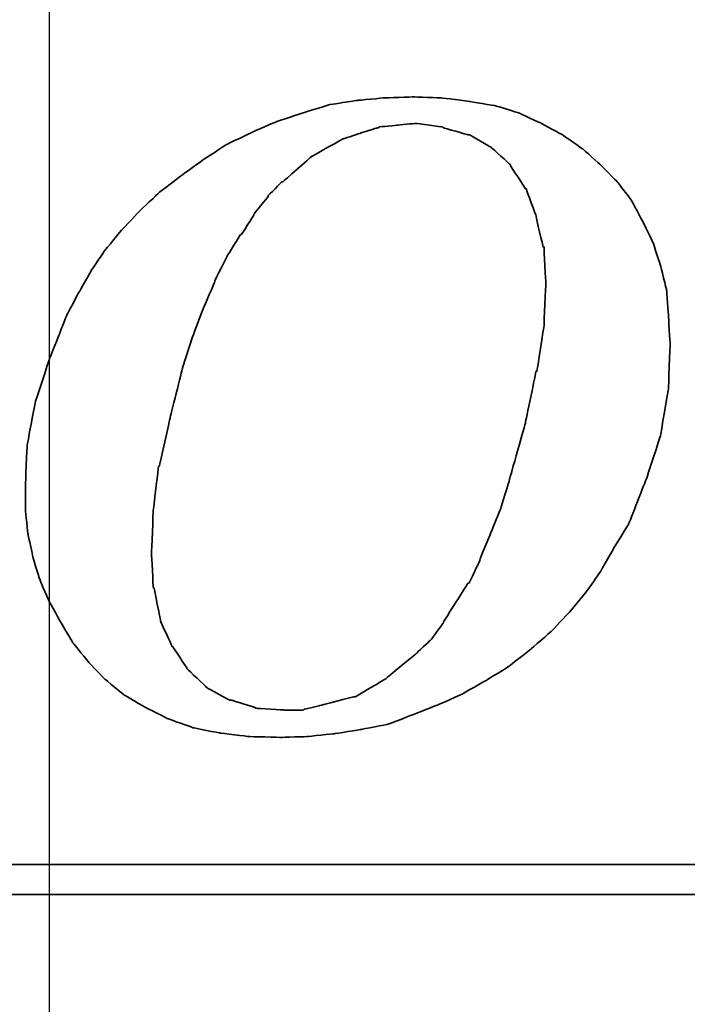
# Model space of a CAD drawing. Header units: millimetres. Extents: x -227 to 3135, y -1502 to 860.
# Tile 95 of 256: x 40.24 to 44.72, y -1192.58 to -1185.98. Entities that reach past the tile are written whole.
import ezdxf

# ---------------------------------------------------------------- set-up
doc = ezdxf.new("R2010")
doc.units = ezdxf.units.MM
doc.layers.add('2', color=7, linetype='CONTINUOUS', true_color=0xffffff)
doc.layers.add('DIM', color=4, linetype='CONTINUOUS')
doc.layers.add('layer 1', color=7, linetype='CONTINUOUS')

# ---------------------------------------------------------------- blocks, each defined once
blk = doc.blocks.new('TBI MOTION logo(完整正式版)')
at = {"layer": 'layer 1', "color": 22, "lineweight": 35}
for points, knots in [([(35.79625, -6.98375), (35.79625, -6.98375), (36.23125, -7.43875), (36.23125, -7.43875), (36.23125, -7.43875), (36.23125, -7.43875), (36.75625, -7.87125), (36.75625, -7.87125), (36.75625, -7.87125), (36.75625, -7.87125), (37.33125, -8.20375), (37.33125, -8.20375), (37.33125, -8.20375), (37.33125, -8.20375), (37.95625, -8.51875), (37.95625, -8.51875), (37.95625, -8.51875), (37.95625, -8.51875), (38.62625, -8.75875), (38.62625, -8.75875), (38.62625, -8.75875), (38.62625, -8.75875), (39.37125, -8.90375), (39.37125, -8.90375), (39.37125, -8.90375), (39.37125, -8.90375), (40.14125, -8.99875), (40.14125, -8.99875), (40.14125, -8.99875), (40.14125, -8.99875), (41.02625, -9.02375), (41.02625, -9.02375), (41.02625, -9.02375), (41.02625, -9.02375), (41.74625, -8.99875), (41.74625, -8.99875), (41.74625, -8.99875), (41.74625, -8.99875), (42.46625, -8.92375), (42.46625, -8.92375), (42.46625, -8.92375), (42.46625, -8.92375), (43.21125, -8.80625), (43.21125, -8.80625), (43.21125, -8.80625), (43.21125, -8.80625), (43.93125, -8.66375), (43.93125, -8.66375), (43.93125, -8.66375), (43.93125, -8.66375), (44.62625, -8.39875), (44.62625, -8.39875), (44.62625, -8.39875), (44.62625, -8.39875), (45.29625, -8.13375), (45.29625, -8.13375), (45.29625, -8.13375), (45.29625, -8.13375), (45.94625, -7.84375), (45.94625, -7.84375), (45.94625, -7.84375), (45.94625, -7.84375), (46.61625, -7.46375), (46.61625, -7.46375), (46.61625, -7.46375), (46.61625, -7.46375), (47.24125, -7.07875), (47.24125, -7.07875), (47.24125, -7.07875), (47.24125, -7.07875), (47.81625, -6.62375), (47.81625, -6.62375), (47.81625, -6.62375), (47.81625, -6.62375), (48.36875, -6.14375), (48.36875, -6.14375), (48.36875, -6.14375), (48.36875, -6.14375), (48.84625, -5.64125), (48.84625, -5.64125), (48.84625, -5.64125), (48.84625, -5.64125), (49.32625, -5.06375), (49.32625, -5.06375), (49.32625, -5.06375), (49.32625, -5.06375), (49.71125, -4.51374), (49.71125, -4.51374), (49.71125, -4.51374), (49.71125, -4.51374), (50.09625, -3.83874), (50.09625, -3.83874), (50.09625, -3.83874), (50.09625, -3.83874), (50.48125, -3.21374), (50.48125, -3.21374), (50.48125, -3.21374), (50.48125, -3.21374), (50.96125, -1.99125), (50.96125, -1.99125), (50.96125, -1.99125), (50.96125, -1.99125), (51.34375, -0.81875), (51.34375, -0.81875), (51.34375, -0.81875), (51.34375, -0.81875), (51.56125, 0.45624), (51.56125, 0.45624), (51.56125, 0.45624), (51.56125, 0.45624), (51.60625, 1.67624), (51.60625, 1.67624), (51.60625, 1.67624), (51.60625, 1.67624), (51.56125, 2.44625), (51.56125, 2.44625), (51.56125, 2.44625), (51.56125, 2.44625), (51.51125, 3.14125), (51.51125, 3.14125), (51.51125, 3.14125), (51.51125, 3.14125), (51.34375, 3.81125), (51.34375, 3.81125), (51.34375, 3.81125), (51.34375, 3.81125), (51.15125, 4.41125), (51.15125, 4.41125), (51.15125, 4.41125), (51.15125, 4.41125), (50.86125, 5.01125), (50.86125, 5.01125), (50.86125, 5.01125), (50.86125, 5.01125), (50.55125, 5.58875), (50.55125, 5.58875), (50.55125, 5.58875), (50.55125, 5.58875), (50.16625, 6.09125), (50.16625, 6.09125), (50.16625, 6.09125), (50.16625, 6.09125), (49.71125, 6.54875), (49.71125, 6.54875), (49.71125, 6.54875), (49.71125, 6.54875), (49.23125, 6.98125), (49.23125, 6.98125), (49.23125, 6.98125), (49.23125, 6.98125), (48.67875, 7.36625), (48.67875, 7.36625), (48.67875, 7.36625), (48.67875, 7.36625), (48.10375, 7.67625), (48.10375, 7.67625), (48.10375, 7.67625), (48.10375, 7.67625), (47.48125, 7.96375), (47.48125, 7.96375), (47.48125, 7.96375), (47.48125, 7.96375), (46.85625, 8.15625), (46.85625, 8.15625), (46.85625, 8.15625), (46.85625, 8.15625), (46.13625, 8.27624), (46.13625, 8.27624), (46.13625, 8.27624), (46.13625, 8.27624), (45.39125, 8.37125), (45.39125, 8.37125), (45.39125, 8.37125), (45.39125, 8.37125), (44.62625, 8.39624), (44.62625, 8.39624), (44.62625, 8.39624), (44.62625, 8.39624), (43.83625, 8.37125), (43.83625, 8.37125), (43.83625, 8.37125), (43.83625, 8.37125), (43.09125, 8.30125), (43.09125, 8.30125), (43.09125, 8.30125), (43.09125, 8.30125), (42.32125, 8.18125), (42.32125, 8.18125), (42.32125, 8.18125), (42.32125, 8.18125), (41.62875, 7.96375), (41.62875, 7.96375), (41.62875, 7.96375), (41.62875, 7.96375), (40.90625, 7.72625), (40.90625, 7.72625), (40.90625, 7.72625), (40.90625, 7.72625), (40.23624, 7.43625), (40.23624, 7.43625), (40.23624, 7.43625), (40.23624, 7.43625), (39.54124, 7.10125), (39.54124, 7.10125), (39.54124, 7.10125), (39.54124, 7.10125), (38.91625, 6.69125), (38.91625, 6.69125), (38.91625, 6.69125), (38.91625, 6.69125), (38.31625, 6.26125), (38.31625, 6.26125), (38.31625, 6.26125), (38.31625, 6.26125), (37.69125, 5.78125), (37.69125, 5.78125), (37.69125, 5.78125), (37.69125, 5.78125), (37.18625, 5.30125), (37.18625, 5.30125), (37.18625, 5.30125), (37.18625, 5.30125), (36.70625, 4.79624), (36.70625, 4.79624), (36.70625, 4.79624), (36.70625, 4.79624), (36.23125, 4.22125), (36.23125, 4.22125), (36.23125, 4.22125), (36.23125, 4.22125), (35.87124, 3.69375), (35.87124, 3.69375), (35.87124, 3.69375), (35.87124, 3.69375), (35.53125, 3.09125), (35.53125, 3.09125), (35.53125, 3.09125), (35.53125, 3.09125), (35.19875, 2.47125), (35.19875, 2.47125), (35.19875, 2.47125), (35.19875, 2.47125), (34.71625, 1.24625), (34.71625, 1.24625), (34.71625, 1.24625), (34.71625, 1.24625), (34.33125, 0.06874), (34.33125, 0.06874), (34.33125, 0.06874), (34.33125, 0.06874), (34.11625, -1.07875), (34.11625, -1.07875), (34.11625, -1.07875), (34.11625, -1.07875), (34.07125, -2.15875), (34.07125, -2.15875), (34.07125, -2.15875), (34.07125, -2.15875), (34.07125, -2.85375), (34.07125, -2.85375), (34.07125, -2.85375), (34.07125, -2.85375), (34.14125, -3.50375), (34.14125, -3.50375), (34.14125, -3.50375), (34.14125, -3.50375), (34.28625, -4.17375), (34.28625, -4.17375), (34.28625, -4.17375), (34.28625, -4.17375), (34.47625, -4.77624), (34.47625, -4.77624), (34.47625, -4.77624), (34.47625, -4.77624), (34.71625, -5.32625), (34.71625, -5.32625), (34.71625, -5.32625), (34.71625, -5.32625), (35.05375, -5.92875), (35.05375, -5.92875), (35.05375, -5.92875), (35.05375, -5.92875), (35.36375, -6.45375), (35.36375, -6.45375), (35.36375, -6.45375), (35.36375, -6.45375), (35.79625, -6.98375), (35.79625, -6.98375)], [0, 0, 0, 0, 0.01388889, 0.01388889, 0.01388889, 0.0138889, 0.02777778, 0.02777778, 0.02777778, 0.02777779, 0.04166667, 0.04166667, 0.04166667, 0.04166668, 0.05555556, 0.05555556, 0.05555556, 0.05555557, 0.06944444, 0.06944444, 0.06944444, 0.06944445, 0.08333333, 0.08333333, 0.08333333, 0.08333334, 0.09722222, 0.09722222, 0.09722222, 0.09722223, 0.11111111, 0.11111111, 0.11111111, 0.11111112, 0.125, 0.125, 0.125, 0.12500001, 0.13888889, 0.13888889, 0.13888889, 0.1388889, 0.15277778, 0.15277778, 0.15277778, 0.15277779, 0.16666667, 0.16666667, 0.16666667, 0.16666668, 0.18055556, 0.18055556, 0.18055556, 0.18055557, 0.19444444, 0.19444444, 0.19444444, 0.19444445, 0.20833333, 0.20833333, 0.20833333, 0.20833334, 0.22222222, 0.22222222, 0.22222222, 0.22222223, 0.23611111, 0.23611111, 0.23611111, 0.23611112, 0.25, 0.25, 0.25, 0.25000001, 0.26388889, 0.26388889, 0.26388889, 0.2638889, 0.27777778, 0.27777778, 0.27777778, 0.27777779, 0.29166667, 0.29166667, 0.29166667, 0.29166668, 0.30555556, 0.30555556, 0.30555556, 0.30555557, 0.31944444, 0.31944444, 0.31944444, 0.31944445, 0.33333333, 0.33333333, 0.33333333, 0.33333334, 0.34722222, 0.34722222, 0.34722222, 0.34722223, 0.36111111, 0.36111111, 0.36111111, 0.36111112, 0.375, 0.375, 0.375, 0.37500001, 0.38888889, 0.38888889, 0.38888889, 0.3888889, 0.40277778, 0.40277778, 0.40277778, 0.40277779, 0.41666667, 0.41666667, 0.41666667, 0.41666668, 0.43055556, 0.43055556, 0.43055556, 0.43055557, 0.44444444, 0.44444444, 0.44444444, 0.44444445, 0.45833333, 0.45833333, 0.45833333, 0.45833334, 0.47222222, 0.47222222, 0.47222222, 0.47222223, 0.48611111, 0.48611111, 0.48611111, 0.48611112, 0.5, 0.5, 0.5, 0.50000001, 0.51388889, 0.51388889, 0.51388889, 0.5138889, 0.52777778, 0.52777778, 0.52777778, 0.52777779, 0.54166667, 0.54166667, 0.54166667, 0.54166668, 0.55555556, 0.55555556, 0.55555556, 0.55555557, 0.56944444, 0.56944444, 0.56944444, 0.56944445, 0.58333333, 0.58333333, 0.58333333, 0.58333334, 0.59722222, 0.59722222, 0.59722222, 0.59722223, 0.61111111, 0.61111111, 0.61111111, 0.61111112, 0.625, 0.625, 0.625, 0.62500001, 0.63888889, 0.63888889, 0.63888889, 0.6388889, 0.65277778, 0.65277778, 0.65277778, 0.65277779, 0.66666667, 0.66666667, 0.66666667, 0.66666668, 0.68055556, 0.68055556, 0.68055556, 0.68055557, 0.69444444, 0.69444444, 0.69444444, 0.69444445, 0.70833333, 0.70833333, 0.70833333, 0.70833334, 0.72222222, 0.72222222, 0.72222222, 0.72222223, 0.73611111, 0.73611111, 0.73611111, 0.73611112, 0.75, 0.75, 0.75, 0.75000001, 0.76388889, 0.76388889, 0.76388889, 0.7638889, 0.77777778, 0.77777778, 0.77777778, 0.77777779, 0.79166667, 0.79166667, 0.79166667, 0.79166668, 0.80555556, 0.80555556, 0.80555556, 0.80555557, 0.81944444, 0.81944444, 0.81944444, 0.81944445, 0.83333333, 0.83333333, 0.83333333, 0.83333334, 0.84722222, 0.84722222, 0.84722222, 0.84722223, 0.86111111, 0.86111111, 0.86111111, 0.86111112, 0.875, 0.875, 0.875, 0.87500001, 0.88888889, 0.88888889, 0.88888889, 0.8888889, 0.90277778, 0.90277778, 0.90277778, 0.90277779, 0.91666667, 0.91666667, 0.91666667, 0.91666668, 0.93055556, 0.93055556, 0.93055556, 0.93055557, 0.94444444, 0.94444444, 0.94444444, 0.94444445, 0.95833333, 0.95833333, 0.95833333, 0.95833334, 0.97222222, 0.97222222, 0.97222222, 0.97222223, 0.98611111, 0.98611111, 0.98611111, 0.98611112, 1, 1, 1, 1]), ([(38.33875, 1.03124), (38.33875, 1.03124), (38.62625, 1.89625), (38.62625, 1.89625), (38.62625, 1.89625), (38.62625, 1.89625), (38.91625, 2.66375), (38.91625, 2.66375), (38.91625, 2.66375), (38.91625, 2.66375), (39.22625, 3.38125), (39.22625, 3.38125), (39.22625, 3.38125), (39.22625, 3.38125), (39.22625, 3.40624), (39.22625, 3.40624), (39.22625, 3.40624), (39.22625, 3.40624), (39.56124, 4.07624), (39.56124, 4.07624), (39.56124, 4.07624), (39.56124, 4.07624), (39.92125, 4.65125), (39.92125, 4.65125), (39.92125, 4.65125), (39.92125, 4.65125), (39.94625, 4.65125), (39.94625, 4.65125), (39.94625, 4.65125), (39.94625, 4.65125), (40.28125, 5.17875), (40.28125, 5.17875), (40.28125, 5.17875), (40.28125, 5.17875), (40.28125, 5.20375), (40.28125, 5.20375), (40.28125, 5.20375), (40.28125, 5.20375), (40.66875, 5.68625), (40.66875, 5.68625), (40.66875, 5.68625), (40.66875, 5.68625), (40.66875, 5.70625), (40.66875, 5.70625), (40.66875, 5.70625), (40.66875, 5.70625), (41.05124, 6.09125), (41.05124, 6.09125), (41.05124, 6.09125), (41.05124, 6.09125), (41.07625, 6.09125), (41.07625, 6.09125), (41.07625, 6.09125), (41.07625, 6.09125), (41.84125, 6.76625), (41.84125, 6.76625), (41.84125, 6.76625), (41.84125, 6.76625), (41.86625, 6.78625), (41.86625, 6.78625), (41.86625, 6.78625), (41.86625, 6.78625), (42.73125, 7.26624), (42.73125, 7.26624), (42.73125, 7.26624), (42.73125, 7.26624), (42.75625, 7.26624), (42.75625, 7.26624), (42.75625, 7.26624), (42.75625, 7.26624), (43.18625, 7.41125), (43.18625, 7.41125), (43.18625, 7.41125), (43.18625, 7.41125), (43.64125, 7.55625), (43.64125, 7.55625), (43.64125, 7.55625), (43.64125, 7.55625), (43.66625, 7.55625), (43.66625, 7.55625), (43.66625, 7.55625), (43.66625, 7.55625), (43.69125, 7.58124), (43.69125, 7.58124), (43.69125, 7.58124), (43.69125, 7.58124), (44.19125, 7.62625), (44.19125, 7.62625), (44.19125, 7.62625), (44.19125, 7.62625), (44.67125, 7.67625), (44.67125, 7.67625), (44.67125, 7.67625), (44.67125, 7.67625), (44.69625, 7.67625), (44.69625, 7.67625), (44.69625, 7.67625), (44.69625, 7.67625), (45.41875, 7.58124), (45.41875, 7.58124), (45.41875, 7.58124), (45.41875, 7.58124), (45.44125, 7.55625), (45.44125, 7.55625), (45.44125, 7.55625), (45.44125, 7.55625), (46.11125, 7.36625), (46.11125, 7.36625), (46.11125, 7.36625), (46.11125, 7.36625), (46.13625, 7.36625), (46.13625, 7.36625), (46.13625, 7.36625), (46.13625, 7.36625), (46.15875, 7.36625), (46.15875, 7.36625), (46.15875, 7.36625), (46.15875, 7.36625), (46.73625, 7.02624), (46.73625, 7.02624), (46.73625, 7.02624), (46.73625, 7.02624), (46.76125, 7.00624), (46.76125, 7.00624), (46.76125, 7.00624), (46.76125, 7.00624), (47.24125, 6.57124), (47.24125, 6.57124), (47.24125, 6.57124), (47.24125, 6.57124), (47.26625, 6.54875), (47.26625, 6.54875), (47.26625, 6.54875), (47.26625, 6.54875), (47.26625, 6.52375), (47.26625, 6.52375), (47.26625, 6.52375), (47.26625, 6.52375), (47.67375, 5.89875), (47.67375, 5.89875), (47.67375, 5.89875), (47.67375, 5.89875), (47.69625, 5.89875), (47.69625, 5.89875), (47.69625, 5.89875), (47.69625, 5.89875), (47.69625, 5.87625), (47.69625, 5.87625), (47.69625, 5.87625), (47.69625, 5.87625), (47.96125, 5.15625), (47.96125, 5.15625), (47.96125, 5.15625), (47.96125, 5.15625), (47.96125, 5.13125), (47.96125, 5.13125), (47.96125, 5.13125), (47.96125, 5.13125), (48.15125, 4.31875), (48.15125, 4.31875), (48.15125, 4.31875), (48.15125, 4.31875), (48.17625, 4.31875), (48.17625, 4.31875), (48.17625, 4.31875), (48.17625, 4.31875), (48.17625, 4.29125), (48.17625, 4.29125), (48.17625, 4.29125), (48.17625, 4.29125), (48.22625, 3.33125), (48.22625, 3.33125), (48.22625, 3.33125), (48.22625, 3.33125), (48.22625, 3.30875), (48.22625, 3.30875), (48.22625, 3.30875), (48.22625, 3.30875), (48.17625, 2.20624), (48.17625, 2.20624), (48.17625, 2.20624), (48.17625, 2.20624), (48.17625, 2.18124), (48.17625, 2.18124), (48.17625, 2.18124), (48.17625, 2.18124), (47.98375, 0.93624), (47.98375, 0.93624), (47.98375, 0.93624), (47.98375, 0.93624), (47.96125, 0.93624), (47.96125, 0.93624), (47.96125, 0.93624), (47.96125, 0.93624), (47.67375, -0.45874), (47.67375, -0.45874), (47.67375, -0.45874), (47.67375, -0.45874), (47.24125, -1.99125), (47.24125, -1.99125), (47.24125, -1.99125), (47.24125, -1.99125), (47.24125, -2.01874), (47.24125, -2.01874), (47.24125, -2.01874), (47.24125, -2.01874), (47.00125, -2.78375), (47.00125, -2.78375), (47.00125, -2.78375), (47.00125, -2.78375), (46.71125, -3.50375), (46.71125, -3.50375), (46.71125, -3.50375), (46.71125, -3.50375), (46.42625, -4.19875), (46.42625, -4.19875), (46.42625, -4.19875), (46.42625, -4.19875), (46.42625, -4.22375), (46.42625, -4.22375), (46.42625, -4.22375), (46.42625, -4.22375), (46.13625, -4.82374), (46.13625, -4.82374), (46.13625, -4.82374), (46.13625, -4.82374), (46.11125, -4.82374), (46.11125, -4.82374), (46.11125, -4.82374), (46.11125, -4.82374), (45.77625, -5.35125), (45.77625, -5.35125), (45.77625, -5.35125), (45.77625, -5.35125), (45.44125, -5.87875), (45.44125, -5.87875), (45.44125, -5.87875), (45.44125, -5.87875), (45.44125, -5.90375), (45.44125, -5.90375), (45.44125, -5.90375), (45.44125, -5.90375), (45.10625, -6.35875), (45.10625, -6.35875), (45.10625, -6.35875), (45.10625, -6.35875), (45.08125, -6.38375), (45.08125, -6.38375), (45.08125, -6.38375), (45.08125, -6.38375), (44.69625, -6.74375), (44.69625, -6.74375), (44.69625, -6.74375), (44.69625, -6.74375), (43.88375, -7.41625), (43.88375, -7.41625), (43.88375, -7.41625), (43.88375, -7.41625), (43.85625, -7.43875), (43.85625, -7.43875), (43.85625, -7.43875), (43.85625, -7.43875), (43.04125, -7.91875), (43.04125, -7.91875), (43.04125, -7.91875), (43.04125, -7.91875), (43.01625, -7.91875), (43.01625, -7.91875), (43.01625, -7.91875), (43.01625, -7.91875), (42.99625, -7.91875), (42.99625, -7.91875), (42.99625, -7.91875), (42.99625, -7.91875), (42.08125, -8.15875), (42.08125, -8.15875), (42.08125, -8.15875), (42.08125, -8.15875), (41.65125, -8.25625), (41.65125, -8.25625), (41.65125, -8.25625), (41.65125, -8.25625), (41.62875, -8.27875), (41.62875, -8.27875), (41.62875, -8.27875), (41.62875, -8.27875), (41.60125, -8.27875), (41.60125, -8.27875), (41.60125, -8.27875), (41.60125, -8.27875), (41.12125, -8.27875), (41.12125, -8.27875), (41.12125, -8.27875), (41.12125, -8.27875), (40.35624, -8.23125), (40.35624, -8.23125), (40.35624, -8.23125), (40.35624, -8.23125), (40.33125, -8.23125), (40.33125, -8.23125), (40.33125, -8.23125), (40.33125, -8.23125), (40.30625, -8.20375), (40.30625, -8.20375), (40.30625, -8.20375), (40.30625, -8.20375), (39.68375, -8.01375), (39.68375, -8.01375), (39.68375, -8.01375), (39.68375, -8.01375), (39.66124, -8.01375), (39.66124, -8.01375), (39.66124, -8.01375), (39.66124, -8.01375), (39.63625, -8.01375), (39.63625, -8.01375), (39.63625, -8.01375), (39.63625, -8.01375), (39.01125, -7.67875), (39.01125, -7.67875), (39.01125, -7.67875), (39.01125, -7.67875), (38.98875, -7.65375), (38.98875, -7.65375), (38.98875, -7.65375), (38.98875, -7.65375), (38.48625, -7.17375), (38.48625, -7.17375), (38.48625, -7.17375), (38.48625, -7.17375), (38.45875, -7.14875), (38.45875, -7.14875), (38.45875, -7.14875), (38.45875, -7.14875), (38.45875, -7.12875), (38.45875, -7.12875), (38.45875, -7.12875), (38.45875, -7.12875), (38.07625, -6.54875), (38.07625, -6.54875), (38.07625, -6.54875), (38.07625, -6.54875), (38.05125, -6.54875), (38.05125, -6.54875), (38.05125, -6.54875), (38.05125, -6.54875), (38.05125, -6.52875), (38.05125, -6.52875), (38.05125, -6.52875), (38.05125, -6.52875), (37.74125, -5.85375), (37.74125, -5.85375), (37.74125, -5.85375), (37.74125, -5.85375), (37.74125, -5.82875), (37.74125, -5.82875), (37.74125, -5.82875), (37.74125, -5.82875), (37.57375, -4.96875), (37.57375, -4.96875), (37.57375, -4.96875), (37.57375, -4.96875), (37.54625, -4.94375), (37.54625, -4.94375), (37.54625, -4.94375), (37.54625, -4.94375), (37.50125, -4.03375), (37.50125, -4.03375), (37.50125, -4.03375), (37.50125, -4.03375), (37.50125, -4.00875), (37.50125, -4.00875), (37.50125, -4.00875), (37.50125, -4.00875), (37.54625, -2.85375), (37.54625, -2.85375), (37.54625, -2.85375), (37.54625, -2.85375), (37.69125, -1.65875), (37.69125, -1.65875), (37.69125, -1.65875), (37.69125, -1.65875), (37.71624, -1.63375), (37.71624, -1.63375), (37.71624, -1.63375), (37.71624, -1.63375), (38.00375, -0.33875), (38.00375, -0.33875), (38.00375, -0.33875), (38.00375, -0.33875), (38.33875, 1.00624), (38.33875, 1.00624), (38.33875, 1.00624), (38.33875, 1.00624), (38.33875, 1.03124), (38.33875, 1.03124)], [0, 0, 0, 0, 0.01010101, 0.01010101, 0.01010101, 0.01010102, 0.02020202, 0.02020202, 0.02020202, 0.02020203, 0.03030303, 0.03030303, 0.03030303, 0.03030304, 0.04040404, 0.04040404, 0.04040404, 0.04040405, 0.05050505, 0.05050505, 0.05050505, 0.05050506, 0.06060606, 0.06060606, 0.06060606, 0.06060607, 0.07070707, 0.07070707, 0.07070707, 0.07070708, 0.08080808, 0.08080808, 0.08080808, 0.08080809, 0.09090909, 0.09090909, 0.09090909, 0.0909091, 0.1010101, 0.1010101, 0.1010101, 0.10101011, 0.11111111, 0.11111111, 0.11111111, 0.11111112, 0.12121212, 0.12121212, 0.12121212, 0.12121213, 0.13131313, 0.13131313, 0.13131313, 0.13131314, 0.14141414, 0.14141414, 0.14141414, 0.14141415, 0.15151515, 0.15151515, 0.15151515, 0.15151516, 0.16161616, 0.16161616, 0.16161616, 0.16161617, 0.17171717, 0.17171717, 0.17171717, 0.17171718, 0.18181818, 0.18181818, 0.18181818, 0.18181819, 0.19191919, 0.19191919, 0.19191919, 0.1919192, 0.2020202, 0.2020202, 0.2020202, 0.20202021, 0.21212121, 0.21212121, 0.21212121, 0.21212122, 0.22222222, 0.22222222, 0.22222222, 0.22222223, 0.23232323, 0.23232323, 0.23232323, 0.23232324, 0.24242424, 0.24242424, 0.24242424, 0.24242425, 0.25252525, 0.25252525, 0.25252525, 0.25252526, 0.26262626, 0.26262626, 0.26262626, 0.26262627, 0.27272727, 0.27272727, 0.27272727, 0.27272728, 0.28282828, 0.28282828, 0.28282828, 0.28282829, 0.29292929, 0.29292929, 0.29292929, 0.2929293, 0.3030303, 0.3030303, 0.3030303, 0.30303031, 0.31313131, 0.31313131, 0.31313131, 0.31313132, 0.32323232, 0.32323232, 0.32323232, 0.32323233, 0.33333333, 0.33333333, 0.33333333, 0.33333334, 0.34343434, 0.34343434, 0.34343434, 0.34343435, 0.35353535, 0.35353535, 0.35353535, 0.35353536, 0.36363636, 0.36363636, 0.36363636, 0.36363637, 0.37373737, 0.37373737, 0.37373737, 0.37373738, 0.38383838, 0.38383838, 0.38383838, 0.38383839, 0.39393939, 0.39393939, 0.39393939, 0.3939394, 0.4040404, 0.4040404, 0.4040404, 0.40404041, 0.41414141, 0.41414141, 0.41414141, 0.41414142, 0.42424242, 0.42424242, 0.42424242, 0.42424243, 0.43434343, 0.43434343, 0.43434343, 0.43434344, 0.44444444, 0.44444444, 0.44444444, 0.44444445, 0.45454545, 0.45454545, 0.45454545, 0.45454546, 0.46464646, 0.46464646, 0.46464646, 0.46464647, 0.47474747, 0.47474747, 0.47474747, 0.47474748, 0.48484848, 0.48484848, 0.48484848, 0.48484849, 0.49494949, 0.49494949, 0.49494949, 0.4949495, 0.50505051, 0.50505051, 0.50505051, 0.50505052, 0.51515152, 0.51515152, 0.51515152, 0.51515153, 0.52525253, 0.52525253, 0.52525253, 0.52525254, 0.53535354, 0.53535354, 0.53535354, 0.53535355, 0.54545455, 0.54545455, 0.54545455, 0.54545456, 0.55555556, 0.55555556, 0.55555556, 0.55555557, 0.56565657, 0.56565657, 0.56565657, 0.56565658, 0.57575758, 0.57575758, 0.57575758, 0.57575759, 0.58585859, 0.58585859, 0.58585859, 0.5858586, 0.5959596, 0.5959596, 0.5959596, 0.59595961, 0.60606061, 0.60606061, 0.60606061, 0.60606062, 0.61616162, 0.61616162, 0.61616162, 0.61616163, 0.62626263, 0.62626263, 0.62626263, 0.62626264, 0.63636364, 0.63636364, 0.63636364, 0.63636365, 0.64646465, 0.64646465, 0.64646465, 0.64646466, 0.65656566, 0.65656566, 0.65656566, 0.65656567, 0.66666667, 0.66666667, 0.66666667, 0.66666668, 0.67676768, 0.67676768, 0.67676768, 0.67676769, 0.68686869, 0.68686869, 0.68686869, 0.6868687, 0.6969697, 0.6969697, 0.6969697, 0.69696971, 0.70707071, 0.70707071, 0.70707071, 0.70707072, 0.71717172, 0.71717172, 0.71717172, 0.71717173, 0.72727273, 0.72727273, 0.72727273, 0.72727274, 0.73737374, 0.73737374, 0.73737374, 0.73737375, 0.74747475, 0.74747475, 0.74747475, 0.74747476, 0.75757576, 0.75757576, 0.75757576, 0.75757577, 0.76767677, 0.76767677, 0.76767677, 0.76767678, 0.77777778, 0.77777778, 0.77777778, 0.77777779, 0.78787879, 0.78787879, 0.78787879, 0.7878788, 0.7979798, 0.7979798, 0.7979798, 0.79797981, 0.80808081, 0.80808081, 0.80808081, 0.80808082, 0.81818182, 0.81818182, 0.81818182, 0.81818183, 0.82828283, 0.82828283, 0.82828283, 0.82828284, 0.83838384, 0.83838384, 0.83838384, 0.83838385, 0.84848485, 0.84848485, 0.84848485, 0.84848486, 0.85858586, 0.85858586, 0.85858586, 0.85858587, 0.86868687, 0.86868687, 0.86868687, 0.86868688, 0.87878788, 0.87878788, 0.87878788, 0.87878789, 0.88888889, 0.88888889, 0.88888889, 0.8888889, 0.8989899, 0.8989899, 0.8989899, 0.89898991, 0.90909091, 0.90909091, 0.90909091, 0.90909092, 0.91919192, 0.91919192, 0.91919192, 0.91919193, 0.92929293, 0.92929293, 0.92929293, 0.92929294, 0.93939394, 0.93939394, 0.93939394, 0.93939395, 0.94949495, 0.94949495, 0.94949495, 0.94949496, 0.95959596, 0.95959596, 0.95959596, 0.95959597, 0.96969697, 0.96969697, 0.96969697, 0.96969698, 0.97979798, 0.97979798, 0.97979798, 0.97979799, 0.98989899, 0.98989899, 0.98989899, 0.989899, 1, 1, 1, 1]), ([(75.90875, -9.47875), (75.90875, -9.47875), (75.90875, -12.28625), (75.90875, -12.28625), (75.90875, -12.28625), (75.90875, -12.28625), (75.90875, -12.47875), (75.90875, -12.47875), (75.90875, -12.47875), (75.90875, -12.47875), (75.71625, -12.47875), (75.71625, -12.47875), (75.71625, -12.47875), (75.71625, -12.47875), (-88.32875, -12.47875), (-88.32875, -12.47875), (-88.32875, -12.47875), (-88.32875, -12.47875), (-88.32875, -13.29375), (-88.32875, -13.29375), (-88.32875, -13.29375), (-88.32875, -13.29375), (82.89125, -13.29375), (82.89125, -13.29375), (82.89125, -13.29375), (82.89125, -13.29375), (75.90875, -9.47875), (75.90875, -9.47875)], [0, 0, 0, 0, 0.14285714, 0.14285714, 0.14285714, 0.14285715, 0.28571429, 0.28571429, 0.28571429, 0.2857143, 0.42857143, 0.42857143, 0.42857143, 0.42857144, 0.57142857, 0.57142857, 0.57142857, 0.57142858, 0.71428571, 0.71428571, 0.71428571, 0.71428572, 0.85714286, 0.85714286, 0.85714286, 0.85714287, 1, 1, 1, 1])]:
    blk.add_open_spline(points, degree=3, knots=knots, dxfattribs=at)

msp = doc.modelspace()

# ---------------------------------------------------------------- linework, layer by layer
at = {"layer": '2'}
msp.add_line((40.4426, -1207.7799), (40.4426, -1164.6599), dxfattribs=at)

# ---------------------------------------------------------------- block references
at = {"layer": 'DIM', "color": 7, "xscale": 0.246592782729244, "yscale": 0.246592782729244, "zscale": 0.246592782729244}
msp.add_blockref('TBI MOTION logo(完整正式版)', (31.8792, -1188.5636), dxfattribs=at)

doc.saveas('drawing.dxf')
